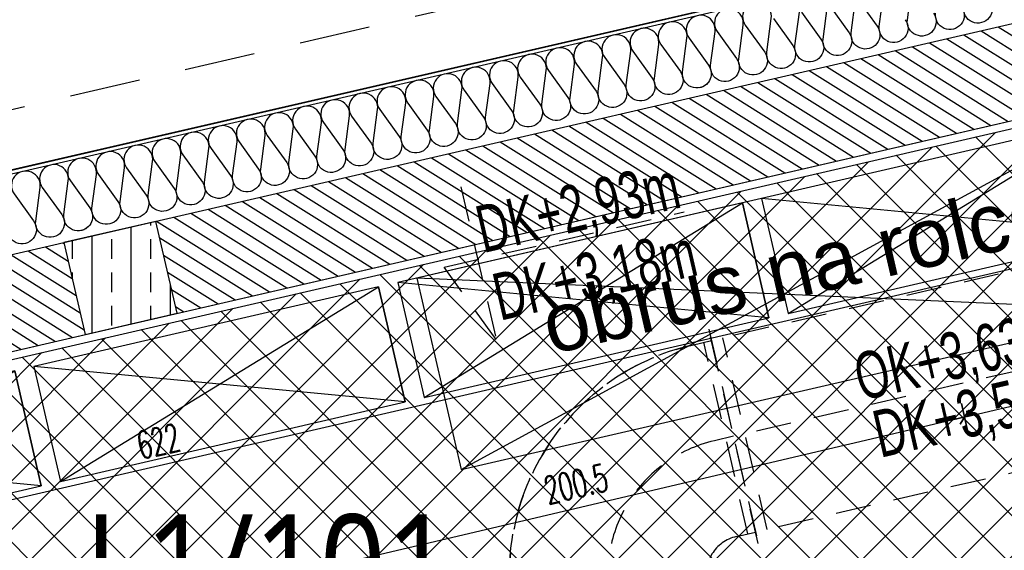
# Model space of a CAD drawing. Header units: centimetres. Extents: x -15121 to 17422, y -60492 to 0.
# Tile 234 of 256: x 2097 to 2348, y -29361 to -29226. Entities that reach past the tile are written whole.
import ezdxf
from ezdxf.enums import TextEntityAlignment as Align

# ---------------------------------------------------------------- set-up
doc = ezdxf.new("R2010")
doc.units = ezdxf.units.CM
doc.header["$LTSCALE"] = 60
doc.linetypes.add('DP', pattern=[0.5, 0.3, -0.2])
doc.linetypes.add('MP', pattern=[0.25, 0.15, -0.1])
for name, color, linetype in [('_DTS_SSP', 1, 'Continuous'), ('A-----SZ', 8, 'Continuous'), ('A-BUD-MA-MATERIALY', 8, 'Continuous'), ('A-SCI', 7, 'Continuous'), ('AIKA KLIMATYZACJA2', 5, 'Continuous'), ('AIKA lampy restauracja wymiarowanie', 7, 'Continuous'), ('AIKA powierzchnie2', 2, 'Continuous'), ('AIKA ppoż restauracja', 7, 'Continuous'), ('AIKA sufity podwieszane', 8, 'Continuous'), ('AIKA TYNK2', 5, 'Continuous'), ('AIKA widokowe2', 7, 'Continuous'), ('AIKA wymiarowanie ogólne rzut2', 7, 'Continuous'), ('AIKA ŚCIANA2', 8, 'Continuous'), ('BI_szr', 8, 'Continuous'), ('JS_PODCIĄGI', 1, 'DP'), ('R-----OP', 7, 'Continuous'), ('słupy', 1, 'Continuous')]:
    doc.layers.add(name, color=color, linetype=linetype)
doc.styles.add('Arial', font='l_10646.ttf')
doc.styles.add('MtXpl_Arial_Narrow', font='ARIALN.TTF')
doc.styles.add('SŁAWKA', font='simplex.shx', dxfattribs={"height": 12.5})
doc.styles.add('wymiar', font='txt.shx', dxfattribs={"width": 0.6})
doc.dimstyles.new('Dwudziestka', dxfattribs={"dimtxt": 7, "dimasz": 0.7, "dimexe": 5, "dimexo": 0, "dimgap": 2.5, "dimtad": 1, "dimtoh": 1, "dimdec": 3, "dimrnd": 0.5, "dimdsep": 46, "dimtxsty": 'wymiar', "dimblk": 'znacznik', "dimcen": 0, "dimdle": 5, "dimse1": 1, "dimse2": 1, "dimclrd": 256, "dimclre": 256, "dimclrt": 256, "dimadec": 0, "dimazin": 0, "dimtfac": 0.4, "dimtdec": 3, "dimtix": 1, "dimtofl": 0, "dimtmove": 2, "dimatfit": 3, "dimldrblk": 'znacznik', "dimfxl": 1, "dimtolj": 1, "dimarcsym": 0})

# ---------------------------------------------------------------- blocks, each defined once
blk = doc.blocks.new('SL podciągi restauracja')
at = {"layer": 'BI_szr'}
h = blk.add_hatch(dxfattribs=at)
h.set_pattern_fill('BIK_ZELBET', color=256, scale=5, angle=45, style=0)
h.set_pattern_definition([(90, (1535.563, -26732.897), (-10, 2e-15), []), (90, (1540.563, -26727.897), (-10, 2e-15), [5, -3.5])])
h.paths.add_polyline_path([(1521.73, -26755.27), (1545.12, -26749.88), (1539.72, -26726.49), (1516.33, -26731.89)])
at = {"layer": 'słupy', "color": 4}
blk.add_lwpolyline([(1521.73, -26755.27), (1545.12, -26749.88), (1539.72, -26726.49), (1516.33, -26731.89)], close=True, dxfattribs=at)
blk = doc.blocks.new('SL klima')
at = {"layer": 'AIKA KLIMATYZACJA2', "color": 140, "linetype": 'MP', "lineweight": -2}
for p, q in [((6395.47, -25400.1, 3653.8), (6404.45, -25439.01, 3653.8)), ((6391.23, -25420.59, 3653.8), (6452.23, -25406.51, 3653.8)), ((6404.45, -25439.01, 3653.8), (6391.23, -25420.59, 3653.8))]:
    blk.add_line(p, q, dxfattribs=at)
at = {"layer": 'AIKA KLIMATYZACJA2', "color": 140, "linetype": 'MP', "lineweight": -2, "extrusion": (-1.19326e-16, -2.75486e-17, -1)}
for p, q in [((6605.36, -25405.5, 363.55), (6459.21, -25439.24, 363.55)), ((6610.99, -25429.86, 363.55), (6464.83, -25463.6, 363.55)), ((6471.13, -25490.88, 363.55), (6458.53, -25436.32, 363.55)), ((6473.38, -25487.29, 363.55), (6462.13, -25438.57, 363.55)), ((6616.61, -25454.22, 363.55), (6470.45, -25487.96, 363.55))]:
    blk.add_line(p, q, dxfattribs=at)
at = {"layer": 'AIKA KLIMATYZACJA2', "color": 140, "linetype": 'MP', "lineweight": -2, "extrusion": (1.84422e-16, -8.87486e-17, -1)}
for p, q in [((6458.53, -25436.32, 363.55), (6471.13, -25490.88, 363.55)), ((6454.33, -25440.37, 363.55), (6459.21, -25439.24, 363.55)), ((6468.5, -25488.41, 363.55), (6457.26, -25439.69, 363.55)), ((6464.83, -25463.6, 363.55), (6459.96, -25464.73, 363.55)), ((6465.58, -25489.09, 363.55), (6470.45, -25487.96, 363.55))]:
    blk.add_line(p, q, dxfattribs=at)
at = {"layer": 'AIKA KLIMATYZACJA2', "color": 140, "linetype": 'MP', "lineweight": -2, "extrusion": (2.87847e-17, -1.2468e-16, -1)}
blk.add_ellipse((6467.83, -25498.83, 363.55), major_axis=(-58.46, -13.5), ratio=1, start_param=0, end_param=1.570796, dxfattribs=at)
blk.add_ellipse((6467.83, -25498.83, 363.55), major_axis=(-58.46, -13.5), ratio=1, start_param=0, end_param=1.570796, dxfattribs=at)
at = {"layer": 'AIKA KLIMATYZACJA2', "color": 140, "linetype": 'MP', "lineweight": -2}
for major_axis in [(-13.5, 58.46), (-7.87, 34.1), (-2.25, 9.74), (-2.25, 9.74)]:
    blk.add_ellipse((6467.83, -25498.83, 363.55), major_axis=major_axis, ratio=1, start_param=0, end_param=1.570796, dxfattribs=at)
at = {"layer": 'AIKA KLIMATYZACJA2', "color": 140, "linetype": 'MP', "lineweight": -2, "style": 'MtXpl_Arial_Narrow', "width": 0.8}
for s, p in [('DK+2,93m', (6401.11, -25417.02, 3653.8)), ('DK+3,18m', (6405.39, -25434.23, 3653.8)), ('OK+3,63m', (6497.31, -25454.61, 3653.8)), ('DK+3,51m', (6502.15, -25469.11, 3653.8))]:
    blk.add_text(s, height=12, rotation=13, dxfattribs=at).set_placement(p)
blk = doc.blocks.new('znacznik')
at = {"color": 0}
for points in [[(0, -5), (0, 5)], [(-4, 0), (4, 0)]]:
    blk.add_lwpolyline(points, dxfattribs=at)
at = {"color": 1}
blk.add_lwpolyline([(-2.12, -2.12), (2.12, 2.12)], dxfattribs=at)
blk = doc.blocks.new('*D5384')
at = {"layer": 'AIKA wymiarowanie ogólne rzut2', "lineweight": -2, "transparency": 16777216}
blk.add_line((1831.42, -29408.5), (2436.18, -29268.88), dxfattribs=at)
at = {"layer": 'Defpoints', "color": 0, "transparency": 16777216}
for p in [(2429.06, -29234.93), (2436.86, -29268.73), (1822.94, -29374.87)]:
    blk.add_point(p, dxfattribs=at)
at = {"layer": 'AIKA wymiarowanie ogólne rzut2', "linetype": 'ByBlock', "lineweight": -2, "transparency": 16777216, "xscale": 0.7, "yscale": 0.7, "zscale": 0.7}
for p, rotation in [((2436.86, -29268.73), 12.99999999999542), ((1830.74, -29408.66), 192.9999999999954)]:
    blk.add_blockref('znacznik', p, dxfattribs=dict(at, rotation=rotation))
at = {"layer": 'AIKA wymiarowanie ogólne rzut2', "transparency": 16777216, "insert": (2132.45, -29332.85), "char_height": 7, "attachment_point": 5, "rotation": 13, "style": 'wymiar'}
blk.add_mtext('\\A1;622', dxfattribs=at)
blk = doc.blocks.new('SSP Czujka dymu DualRay')
blk.add_lwpolyline([(-20, 20.01), (19.98, 20.01), (19.98, -19.99), (-20, -19.99)], close=True)
for points in [[(-7.99, -14.13), (-1.24, -6.74), (-12.69, 5.9), (-5.51, 13.51)], [(5.58, -14.13), (12.33, -6.74), (0.88, 5.9), (8.05, 13.51)]]:
    blk.add_spline(points, degree=3)
at = {"style": 'Arial'}
for tag, p, flags in [('WP', (-43.85, 94.24), 11), ('TYP', (-43.2, 65.41), 1)]:
    blk.add_attdef(tag, p, '', height=22.5, dxfattribs=dict(at, flags=flags))
at = {"style": 'Arial', "width": 0.9, "flags": 8}
blk.add_attdef('NUMER', (-38.75, 34.57), '', height=20, dxfattribs=at)
blk = doc.blocks.new('Sl ppoż rest')
at = {"layer": '_DTS_SSP'}
ref = blk.add_blockref('SSP Czujka dymu DualRay', (1145.13, 151.79), dxfattribs=at)
ref.add_attrib('NUMER', 'L1/101', dxfattribs={"layer": '0', "height": 25, "style": 'Arial', "width": 0.9, "flags": 8}).set_placement((1143.72, 195.03), align=Align.MIDDLE_CENTER)
blk = doc.blocks.new('*D7148')
at = {"layer": 'AIKA lampy restauracja wymiarowanie', "lineweight": -2, "transparency": 16777216}
blk.add_line((2143.29, -29372.23), (2336.89, -29326.81), dxfattribs=at)
at = {"layer": 'Defpoints', "color": 0, "transparency": 16777216}
for p in [(2337.57, -29326.65), (2345.11, -29358.8), (2150.15, -29404.53)]:
    blk.add_point(p, dxfattribs=at)
at = {"layer": 'AIKA lampy restauracja wymiarowanie', "lineweight": -2, "transparency": 16777216, "xscale": 0.7, "yscale": 0.7, "zscale": 0.7}
for p, rotation in [((2337.57, -29326.65), 13.20082562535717), ((2142.61, -29372.39), 193.2008256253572)]:
    blk.add_blockref('znacznik', p, dxfattribs=dict(at, rotation=rotation))
at = {"layer": 'AIKA lampy restauracja wymiarowanie', "transparency": 16777216, "insert": (2238.72, -29343.68), "char_height": 7, "attachment_point": 5, "rotation": 13.2008, "style": 'wymiar'}
blk.add_mtext('\\A1;200.5', dxfattribs=at)
blk = doc.blocks.new('*D7149')
at = {"layer": 'AIKA lampy restauracja wymiarowanie', "lineweight": -2, "transparency": 16777216}
blk.add_line((2338.25, -29326.5), (2445.8, -29301.27), dxfattribs=at)
at = {"layer": 'Defpoints', "color": 0, "transparency": 16777216}
for p in [(2436.12, -29256.91), (2446.49, -29301.11), (2345.11, -29358.8)]:
    blk.add_point(p, dxfattribs=at)
at = {"layer": 'AIKA lampy restauracja wymiarowanie', "lineweight": -2, "transparency": 16777216, "xscale": 0.7, "yscale": 0.7, "zscale": 0.7}
for p, rotation in [((2446.49, -29301.11), 13.20082562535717), ((2337.57, -29326.65), 193.2008256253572)]:
    blk.add_blockref('znacznik', p, dxfattribs=dict(at, rotation=rotation))
at = {"layer": 'AIKA lampy restauracja wymiarowanie', "transparency": 16777216, "insert": (2390.66, -29308.04), "char_height": 7, "attachment_point": 5, "rotation": 13.2008, "style": 'wymiar'}
blk.add_mtext('\\A1;112', dxfattribs=at)

msp = doc.modelspace()

# ---------------------------------------------------------------- hatches: boundary and pattern name
at = {"layer": 'A-----SZ'}
h = msp.add_hatch(dxfattribs=at)
h.set_pattern_fill('ANSI31', color=256, angle=282.941373)
h.set_pattern_definition([(327.941373, (15489.715, 4218.359), (1.6852479, 2.6908297), [])])
h.paths.add_polyline_path([(2425.1911, -29209.1422), (2430.566, -29232.5326), (2137.1968, -29300.2622), (2131.8219, -29276.8718)])
h = msp.add_hatch(dxfattribs=at)
h.set_pattern_fill('ANSI31', color=256, scale=2)
h.set_pattern_definition([(45, (-35110.076, -2093.3616), (-4.4901281, 4.4901281), [])])
h.paths.add_polyline_path([(2430.4942, -29232.5492), (2442.1866, -29229.8498), (2447.8099, -29254.2071), (2436.1175, -29256.9065)])
h.paths.add_polyline_path([(1072.0212, -29798.6482), (1074.7206, -29810.3407), (1133.1828, -29796.8436), (1130.4834, -29785.1512)])
h.paths.add_polyline_path([(1226.946, -29762.881), (1229.6454, -29774.5734), (1676.8813, -29671.3209), (1674.1819, -29659.6285)])
h.paths.add_polyline_path([(1883.6714, -29611.264), (1886.3709, -29622.9564), (2480.7366, -29485.7363), (2478.0372, -29474.0439)])
h.paths.add_polyline_path([(2479.5335, -29444.9619), (2491.226, -29442.2625), (2470.0801, -29350.6697), (2458.3877, -29353.3691)])
edge = h.paths.add_edge_path()
edge.add_line((2458.3877, -29353.3691), (2478.4092, -29440.092))
h = msp.add_hatch(dxfattribs=at)
h.set_pattern_fill('ANSI31', color=256, angle=282.941373)
h.set_pattern_definition([(327.941373, (15172.973, 4145.2333), (1.6852479, 2.6908297), [])])
h.paths.add_polyline_path([(2108.449, -29282.2679), (2113.8239, -29305.6583), (1820.4548, -29373.3879), (1815.0799, -29349.9975)])
at = {"layer": 'AIKA sufity podwieszane', "transparency": 33554610}
h = msp.add_hatch(dxfattribs=at)
h.set_pattern_fill('ANSI37', color=256, scale=2.771036)
h.set_pattern_definition([(45, (5073.432, 672.602), (-6.221154, 6.221154), []), (135, (5073.432, 672.602), (-6.221154, -6.221154), [])])
h.paths.add_polyline_path([(2429.0614, -29234.9326), (1915.5023, -29353.4971), (1921.1954, -29378.1567), (1883.195, -29386.9298), (1877.5019, -29362.2701), (1822.9402, -29374.8667), (1871.0767, -29583.3825), (1878.872, -29581.5829), (1885.1703, -29608.8654), (2475.6385, -29472.545), (2469.3399, -29445.2627), (2477.1349, -29443.463)])

# ---------------------------------------------------------------- linework, layer by layer
at = {"layer": 'A-BUD-MA-MATERIALY'}
for points in [[(2329.6725, -29223.9166, -1.47258809), (2323.0529, -29225.5807), (2324.1839, -29217.0244, 1.47258809)], [(2310.4093, -29220.3404), (2315.3626, -29227.2203, -1.47258809), (2308.743, -29228.8844), (2309.874, -29220.3281, 1.47258809)], [(2322.5175, -29225.5684, -1.47258809), (2315.898, -29227.2326), (2317.0289, -29218.6763, 1.47258809)], [(2288.9445, -29225.2959), (2293.8978, -29232.1758, -1.47258809), (2287.2782, -29233.84), (2288.4091, -29225.2837, 1.47258809), (2281.7896, -29226.9478), (2286.7428, -29233.8277, -1.47258809), (2280.1232, -29235.4918), (2281.2542, -29226.9355, 1.47258809), (2274.6346, -29228.5996), (2279.5879, -29235.4795, -1.47258809), (2272.9683, -29237.1436), (2274.0992, -29228.5874, 1.47258809), (2267.4797, -29230.2515), (2272.4329, -29237.1314, -0.55167917), (2270.1043, -29242.89)], [(2303.2544, -29221.9922), (2308.2076, -29228.8721, -1.47258809), (2301.5881, -29230.5363), (2302.719, -29221.98, 1.47258809)], [(2336.8274, -29222.2647, -1.47258809), (2330.2078, -29223.9289)], [(2343.9824, -29220.6129, -1.47258809), (2337.3628, -29222.277)], [(2296.0994, -29223.6441), (2301.0527, -29230.524, -1.47258809), (2294.4331, -29232.1881), (2295.5641, -29223.6318, 1.47258809)], [(2272.316, -29241.5756, -0.75878438), (2265.8133, -29238.7955), (2266.9443, -29230.2392, 1.47258809), (2260.3247, -29231.9033), (2265.278, -29238.7832, -1.47258809), (2258.6584, -29240.4473), (2259.7894, -29231.8911, 1.47258809), (2253.1698, -29233.5552), (2258.123, -29240.4351, -1.47258809), (2251.5034, -29242.0992), (2252.6344, -29233.5429, 1.47258809), (2246.0148, -29235.207), (2250.9681, -29242.0869, -1.47258809), (2244.3485, -29243.751), (2245.4795, -29235.1948, 1.47258809), (2238.8599, -29236.8589), (2243.8131, -29243.7388, -1.47258809), (2237.1935, -29245.4029), (2238.3245, -29236.8466, 1.47258809), (2231.7049, -29238.5107), (2236.6582, -29245.3906, -1.47258809), (2230.0386, -29247.0547), (2231.1696, -29238.4985, 1.47258809), (2224.55, -29240.1626), (2229.5032, -29247.0425, -1.47258809), (2222.8836, -29248.7066), (2224.0146, -29240.1503, 1.47258809), (2217.395, -29241.8144), (2222.3483, -29248.6943, -1.47258809), (2215.7287, -29250.3584), (2216.8597, -29241.8022, 1.47258809), (2210.2401, -29243.4663), (2215.1933, -29250.3462, -1.47258809), (2208.5737, -29252.0103), (2209.7047, -29243.454, 1.47258809), (2203.0851, -29245.1181), (2208.0384, -29251.998, -1.47258809), (2201.4188, -29253.6621), (2202.5498, -29245.1059, 1.47258809), (2195.9302, -29246.77), (2200.8834, -29253.6499, -1.47258809), (2194.2638, -29255.314), (2195.3948, -29246.7577, 1.47258809), (2188.7752, -29248.4218), (2193.7285, -29255.3017, -1.47258809), (2187.1089, -29256.9658), (2188.2399, -29248.4096, 1.47258809), (2181.6203, -29250.0737), (2186.5735, -29256.9536, -1.47258809), (2179.954, -29258.6177), (2181.0849, -29250.0614, 1.47258809), (2174.4653, -29251.7255), (2179.4186, -29258.6054, -1.47258809), (2172.799, -29260.2695), (2173.93, -29251.7133, 1.47258809), (2167.3104, -29253.3774), (2172.2636, -29260.2573, -1.47258809), (2165.6441, -29261.9214), (2166.775, -29253.3651, 1.47258809), (2160.1555, -29255.0292), (2165.1087, -29261.9091, -1.47258809), (2158.4891, -29263.5732), (2159.6201, -29255.0169, 1.47258809), (2153.0005, -29256.6811), (2157.9538, -29263.561, -1.47258809), (2151.3342, -29265.2251), (2152.4651, -29256.6688, 1.47258809), (2145.8456, -29258.3329), (2150.7988, -29265.2128, -1.47258809), (2144.1792, -29266.8769), (2145.3102, -29258.3206, 1.47258809), (2138.6906, -29259.9848), (2143.6439, -29266.8647, -1.47258809), (2137.0243, -29268.5288), (2138.1552, -29259.9725, 1.47258809), (2131.5357, -29261.6366), (2136.4889, -29268.5165, -1.47258809), (2129.8693, -29270.1806), (2131.0003, -29261.6243, 1.47258809), (2124.3807, -29263.2885), (2129.334, -29270.1684, -1.47258809), (2122.7144, -29271.8325), (2123.8454, -29263.2762, 1.47258809), (2117.2258, -29264.9403), (2122.179, -29271.8202, -1.47258809), (2115.5594, -29273.4843), (2116.6904, -29264.928, 1.47258809), (2110.0708, -29266.5922), (2115.0241, -29273.4721, -0.55167917), (2112.6954, -29279.2307)], [(2114.9071, -29277.9163, -0.75878438), (2108.4045, -29275.1362), (2109.5355, -29266.5799, 1.47258809), (2102.9159, -29268.244), (2107.8691, -29275.1239, -1.47258809), (2101.2495, -29276.788), (2102.3805, -29268.2317, 1.47258809), (2095.7609, -29269.8959), (2100.7142, -29276.7758, -1.47258809), (2094.0946, -29278.4399)]]:
    msp.add_lwpolyline(points, format="xyb", dxfattribs=at)
at = {"layer": 'A-SCI', "color": 1}
msp.add_line((2400.884, -29193.2016), (1616.0289, -29374.3996), dxfattribs=at)
at = {"layer": 'A-SCI', "color": 4}
for points in [[(2397.5097, -29178.586), (2401.1089, -29194.1759), (1026.2728, -29511.5819), (1022.6736, -29495.992)], [(2425.1193, -29209.1588), (1011.2844, -29535.5683), (1007.6852, -29519.9784)], [(1051.3357, -29815.7395), (1074.7206, -29810.3407), (1016.6832, -29558.9532), (2430.566, -29232.5326)]]:
    msp.add_lwpolyline(points, dxfattribs=at)
at = {"layer": 'AIKA powierzchnie2'}
msp.add_lwpolyline([(1822.9402, -29374.8667), (1877.5019, -29362.2701), (1883.195, -29386.9298), (1921.1954, -29378.1567), (1915.5023, -29353.4971), (2429.0614, -29234.9326), (2477.1349, -29443.463), (2469.3399, -29445.2627), (2475.6385, -29472.545), (1885.1703, -29608.8654), (1878.872, -29581.5829), (1871.0767, -29583.3825)], close=True, dxfattribs=at)
at = {"layer": 'AIKA sufity podwieszane', "transparency": 33554610}
msp.add_lwpolyline([(1822.9402, -29374.8667), (1877.5019, -29362.2701), (1883.195, -29386.9298), (1921.1954, -29378.1567), (1915.5023, -29353.4971), (2429.0614, -29234.9326), (2477.1349, -29443.463), (2469.3399, -29445.2627), (2475.6385, -29472.545), (1885.1703, -29608.8654), (1878.872, -29581.5829), (1871.0767, -29583.3825)], close=True, dxfattribs=at)
at = {"layer": 'AIKA TYNK2'}
for points in [[(1031.8483, -29820.2385), (960.3139, -29510.3888), (1613.1418, -29359.6716), (1616.5161, -29374.2872), (2400.884, -29193.2016), (2397.5097, -29178.586), (2459.8694, -29164.1892), (2461.5807, -29171.6017), (2617.0511, -29171.6017), (2617.0511, -29187.6017), (2615.0511, -29187.6017)], [(1883.195, -29386.9298), (1921.1954, -29378.1567), (1915.5023, -29353.4971), (2429.0614, -29234.9326), (2434.1688, -29257.3564), (2449.7587, -29253.7572), (2449.7172, -29253.5776), (2497.0511, -29253.6027), (2497.0511, -29233.6017), (2617.0511, -29233.6017), (2617.0511, -29195.6017)]]:
    msp.add_lwpolyline(points, dxfattribs=at)
at = {"layer": 'AIKA widokowe2', "color": 8}
for points in [[(2209.4717, -29340.023), (2384.8584, -29299.5318), (2373.6108, -29250.8133), (2198.2242, -29291.3045), (2209.4717, -29340.023), (2373.6108, -29250.8133), (2384.8584, -29299.5318), (2198.2242, -29291.3045)], [(2292.666, -29300.29), (2380.3593, -29280.0444), (2373.6108, -29250.8133), (2285.9175, -29271.0589), (2292.666, -29300.29), (2373.6108, -29250.8133), (2380.3593, -29280.0444), (2285.9175, -29271.0589)], [(2200.1009, -29321.6603), (2287.7942, -29301.4147), (2281.0456, -29272.1836), (2193.3523, -29292.4292), (2200.1009, -29321.6603), (2281.0456, -29272.1836), (2287.7942, -29301.4147), (2193.3523, -29292.4292)], [(2107.5357, -29343.0307), (2195.229, -29322.7851), (2188.4805, -29293.554), (2100.7872, -29313.7996), (2107.5357, -29343.0307), (2188.4805, -29293.554), (2195.229, -29322.7851), (2100.7872, -29313.7996)], [(2014.9706, -29364.401), (2102.6639, -29344.1554), (2095.9153, -29314.9243), (2008.222, -29335.1699), (2014.9706, -29364.401), (2095.9153, -29314.9243), (2102.6639, -29344.1554), (2008.222, -29335.1699)]]:
    msp.add_lwpolyline(points, dxfattribs=at)
at = {"layer": 'AIKA ŚCIANA2'}
msp.add_line((1016.6832, -29558.9532), (2434.5985, -29231.6017), dxfattribs=at)
msp.add_line((1016.6832, -29558.9532), (2434.5985, -29231.6017), dxfattribs=at)
msp.add_lwpolyline([(1891.2596, -30599.8956), (1289.0989, -30738.9153), (1016.6832, -29558.9532), (2434.5985, -29231.6017), (3265.0511, -29231.6017), (3265.0511, -30391.6017), (3257.0511, -30391.6017), (3257.0511, -30407.6017), (2734.6181, -30407.6017), (2730.4905, -30389.723), (2691.5157, -30398.721), (2695.1149, -30414.311), (1930.2344, -30590.8975)], dxfattribs=at)
at = {"layer": 'JS_PODCIĄGI', "lineweight": -3}
msp.add_line((1613.1418, -29359.6716), (2397.5097, -29178.586), dxfattribs=at)

# ---------------------------------------------------------------- block references
at = {"layer": 'AIKA KLIMATYZACJA2'}
msp.add_blockref('SL klima', (-4186.027, -3867.9585), dxfattribs=at)
at = {"layer": 'AIKA ppoż restauracja'}
msp.add_blockref('Sl ppoż rest', (1016.6832, -29558.9532), dxfattribs=at)
at = {"layer": 'AIKA ŚCIANA2'}
msp.add_blockref('SL podciągi restauracja', (592.0924, -2550.3843), dxfattribs=at)

# ---------------------------------------------------------------- texts
at = {"layer": 'AIKA widokowe2', "color": 8, "insert": (2228.8437, -29296.1678), "char_height": 15, "width": 317.873625, "attachment_point": 1, "rotation": 13, "style": 'SŁAWKA'}
msp.add_mtext('{\\fArial|b0|i0|c238|p34;\\C251;obrus na rolce }', dxfattribs=at)
at = {"layer": 'R-----OP', "insert": (2228.8437, -29296.1678), "char_height": 15, "width": 317.873625, "attachment_point": 1, "rotation": 13, "style": 'SŁAWKA'}
msp.add_mtext('{\\fArial|b0|i0|c238|p34;\\C251;obrus na rolce }', dxfattribs=at)

# ---------------------------------------------------------------- dimensions: what is measured, and where the dimension line sits
at = {"layer": 'AIKA lampy restauracja wymiarowanie', "color": 2}
for base, p1, p2, picture, middle in [((2446.4854, -29301.1072), (2345.1097, -29358.8022), (2436.1175, -29256.9065), '*D7149', (2390.657, -29308.0397)), ((2337.5691, -29326.655), (2150.1499, -29404.5326), (2345.1097, -29358.8022), '*D7148', (2238.7191, -29343.6787))]:
    dim = msp.add_linear_dim(base=base, p1=p1, p2=p2, angle=193.200826, dimstyle='Dwudziestka', dxfattribs=at)
    dim.commit()
    dim.dimension.update_dxf_attribs({"geometry": picture, "text_midpoint": middle})
at = {"layer": 'AIKA wymiarowanie ogólne rzut2'}
dim = msp.add_linear_dim(base=(2436.863, -29268.7251), p1=(1822.9402, -29374.8667), p2=(2429.0614, -29234.9326), angle=193, dimstyle='Dwudziestka', dxfattribs=at)
dim.commit()
dim.dimension.update_dxf_attribs({"geometry": '*D5384', "text_midpoint": (2132.4527, -29332.846)})

doc.saveas('drawing.dxf')
